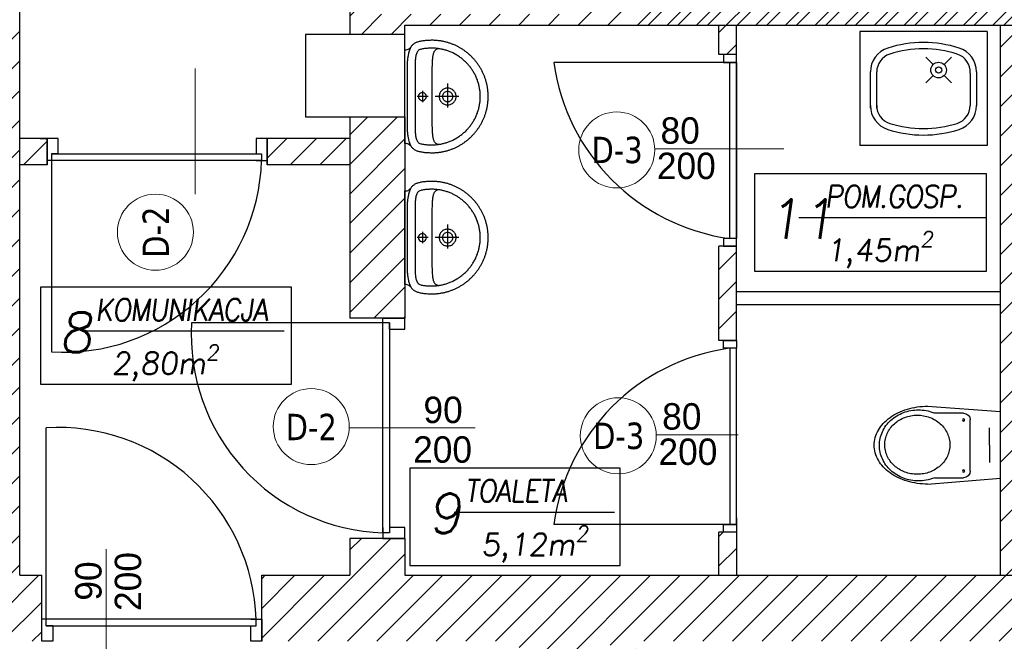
# Model space of a CAD drawing. Header units: millimetres. Extents: x -486876 to 553054, y -140324 to 834178.
# Tile 121 of 155: x 11067 to 15543, y 69411 to 72236. Entities that reach past the tile are written whole.
import ezdxf
from ezdxf.enums import TextEntityAlignment as Align

# ---------------------------------------------------------------- set-up
doc = ezdxf.new("R2010")
doc.units = ezdxf.units.MM
doc.linetypes.add('DASH2', pattern=[0.75, 0.5, -0.25])
for name, color, linetype, lineweight in [('_XREF', 252, 'DASH2', 13), ('XREF$0$okna', 8, 'Continuous', 20), ('XREF$0$ściana nośna', 8, 'Continuous', 30)]:
    doc.layers.add(name, color=color, linetype=linetype, lineweight=lineweight)
for name, color, linetype in [('XREF$0$A-ARM', 8, 'Continuous'), ('XREF$0$ArchiCAD', 8, 'Continuous'), ('XREF$0$DRZWI', 8, 'Continuous'), ('XREF$0$MEBLE', 8, 'Continuous'), ('XREF$0$MEBLE_ŁAZIENKOWE_I_KUCHENNE', 8, 'Continuous'), ('XREF$0$nowe ściany', 8, 'Continuous'), ('XREF$0$OPIS', 8, 'Continuous'), ('XREF$0$OPISY', 8, 'Continuous'), ('XREF$0$WYMIARY', 9, 'Continuous'), ('XREF$0$WYPEŁNIENIA', 8, 'Continuous'), ('XREF$0$ŚCIANY', 8, 'Continuous')]:
    doc.layers.add(name, color=color, linetype=linetype)
doc.styles.add('XREF$0$APLUS', font='arial.ttf', dxfattribs={"width": 0.6})
doc.styles.add('XREF$0$GENERATED_STYLE_1', font='txt')
doc.styles.add('XREF$0$Standard', font='arial.ttf')
doc.styles.add('XREF$0$Verdana 0.8', font='verdana.ttf', dxfattribs={"width": 0.8})
pattern_1 = [(45, (-52999.899, 13162.694), (-6.7351921, 6.7351921), [])]

# ---------------------------------------------------------------- blocks, each defined once
blk = doc.blocks.new('XREF$0$KKP-KOLO2-B02X0201')
at = {"layer": 'XREF$0$A-ARM'}
for points in [[(-21.09, 0), (-21.12, -0.55), (-21.2, -1), (-21.34, -1.39), (-21.54, -1.76), (-21.81, -2.13), (-22.13, -2.54)], [(21.09, 0), (0, 0), (-21.09, 0)], [(22.13, -2.54), (21.81, -2.13), (21.54, -1.76), (21.34, -1.39), (21.2, -1), (21.12, -0.55), (21.09, 0)], [(25.29, -12.17), (25.29, -12.54), (25.28, -12.9), (25.27, -13.27), (25.25, -13.64), (25.22, -14), (25.19, -14.37), (25.16, -14.73), (25.12, -15.09), (25.08, -15.45), (25.03, -15.81), (24.97, -16.16), (24.91, -16.52), (24.85, -16.87), (24.78, -17.22), (24.71, -17.57), (24.63, -17.92), (24.55, -18.26), (24.46, -18.61), (24.37, -18.95), (24.27, -19.29), (24.17, -19.63), (24.06, -19.96), (23.95, -20.3), (23.83, -20.63), (23.71, -20.96), (23.59, -21.29), (23.46, -21.61), (23.33, -21.94), (23.19, -22.26), (23.05, -22.58), (22.9, -22.89), (22.75, -23.21), (22.6, -23.52), (22.44, -23.83), (22.27, -24.14), (22.11, -24.44), (21.94, -24.74), (21.76, -25.04), (21.58, -25.34), (21.4, -25.63), (21.21, -25.92), (21.02, -26.21), (20.83, -26.5), (20.63, -26.78), (20.43, -27.06), (20.22, -27.34), (20.01, -27.62), (19.8, -27.89), (19.58, -28.16), (19.36, -28.42), (19.14, -28.68), (18.91, -28.94), (18.68, -29.2), (18.45, -29.45), (18.21, -29.7), (17.97, -29.95), (17.73, -30.2), (17.48, -30.44), (17.23, -30.67), (16.98, -30.91), (16.72, -31.14), (16.46, -31.36), (16.2, -31.59), (15.93, -31.81), (15.66, -32.02), (15.39, -32.24), (15.12, -32.45), (14.84, -32.65), (14.56, -32.85), (14.28, -33.05), (13.99, -33.25), (13.7, -33.44), (13.41, -33.62), (13.12, -33.81), (12.82, -33.98), (12.52, -34.16), (12.22, -34.33), (11.91, -34.5), (11.61, -34.66), (11.3, -34.82), (10.98, -34.97), (10.67, -35.12), (10.35, -35.27), (10.03, -35.41), (9.71, -35.55), (9.39, -35.68), (9.06, -35.81), (8.74, -35.94), (8.41, -36.06), (8.07, -36.17), (7.74, -36.28), (7.4, -36.39), (7.06, -36.49), (6.72, -36.59), (6.38, -36.68), (6.04, -36.77), (5.69, -36.85), (5.35, -36.93), (5, -37), (4.65, -37.07), (4.29, -37.14), (3.94, -37.2), (3.58, -37.25), (3.23, -37.3), (2.87, -37.34), (2.51, -37.38), (2.14, -37.42), (1.78, -37.45), (1.42, -37.47), (1.05, -37.49), (0.68, -37.5), (0.31, -37.51), (-0.06, -37.51), (-0.06, -37.51), (-0.43, -37.51), (-0.8, -37.5), (-1.16, -37.49), (-1.53, -37.47), (-1.89, -37.45), (-2.26, -37.42), (-2.62, -37.38), (-2.98, -37.34), (-3.34, -37.3), (-3.7, -37.25), (-4.05, -37.2), (-4.41, -37.14), (-4.76, -37.07), (-5.11, -37), (-5.46, -36.93), (-5.81, -36.85), (-6.15, -36.77), (-6.5, -36.68), (-6.84, -36.59), (-7.18, -36.49), (-7.52, -36.39), (-7.85, -36.28), (-8.19, -36.17), (-8.52, -36.06), (-8.85, -35.94), (-9.18, -35.81), (-9.5, -35.68), (-9.83, -35.55), (-10.15, -35.41), (-10.47, -35.27), (-10.78, -35.12), (-11.1, -34.97), (-11.41, -34.82), (-11.72, -34.66), (-12.03, -34.5), (-12.33, -34.33), (-12.63, -34.16), (-12.93, -33.98), (-13.23, -33.81), (-13.52, -33.62), (-13.81, -33.44), (-14.1, -33.25), (-14.39, -33.05), (-14.67, -32.85), (-14.95, -32.65), (-15.23, -32.45), (-15.51, -32.24), (-15.78, -32.02), (-16.05, -31.81), (-16.31, -31.59), (-16.58, -31.36), (-16.84, -31.14), (-17.09, -30.91), (-17.35, -30.67), (-17.6, -30.44), (-17.84, -30.2), (-18.09, -29.95), (-18.33, -29.7), (-18.56, -29.45), (-18.8, -29.2), (-19.03, -28.94), (-19.25, -28.68), (-19.48, -28.42), (-19.7, -28.16), (-19.91, -27.89), (-20.13, -27.62), (-20.34, -27.34), (-20.54, -27.06), (-20.74, -26.78), (-20.94, -26.5), (-21.14, -26.21), (-21.33, -25.92), (-21.51, -25.63), (-21.7, -25.34), (-21.88, -25.04), (-22.05, -24.74), (-22.22, -24.44), (-22.39, -24.14), (-22.55, -23.83), (-22.71, -23.52), (-22.86, -23.21), (-23.01, -22.89), (-23.16, -22.58), (-23.3, -22.26), (-23.44, -21.94), (-23.57, -21.61), (-23.7, -21.29), (-23.83, -20.96), (-23.95, -20.63), (-24.06, -20.3), (-24.17, -19.96), (-24.28, -19.63), (-24.38, -19.29), (-24.48, -18.95), (-24.57, -18.61), (-24.66, -18.26), (-24.74, -17.92), (-24.82, -17.57), (-24.9, -17.22), (-24.96, -16.87), (-25.03, -16.52), (-25.09, -16.16), (-25.14, -15.81), (-25.19, -15.45), (-25.23, -15.09), (-25.27, -14.73), (-25.31, -14.37), (-25.34, -14), (-25.36, -13.64), (-25.38, -13.27), (-25.39, -12.9), (-25.4, -12.54), (-25.4, -12.17), (-25.4, -12.17), (-25.4, -11.8), (-25.38, -11.35), (-25.36, -10.84), (-25.33, -10.31), (-25.3, -9.77), (-25.27, -9.28), (-25.23, -8.85), (-25.19, -8.52), (-25.13, -8.07), (-25.06, -7.64), (-24.99, -7.22), (-24.91, -6.82), (-24.82, -6.44), (-24.73, -6.07), (-24.62, -5.72), (-24.51, -5.38), (-24.38, -5.06), (-24.24, -4.76), (-24.09, -4.47), (-23.93, -4.19), (-23.75, -3.93), (-23.55, -3.68), (-23.34, -3.44), (-23.11, -3.22), (-22.87, -3.01), (-22.6, -2.81), (-22.31, -2.63), (-22, -2.45), (-21.67, -2.29), (-21.32, -2.14), (-20.94, -1.99), (-20.54, -1.86), (-20.11, -1.74), (-19.66, -1.63), (-19.17, -1.53), (-19.17, -1.53), (-18.8, -1.45), (-18.41, -1.38), (-18.01, -1.32), (-17.59, -1.25), (-17.17, -1.2), (-16.73, -1.15), (-16.28, -1.1), (-15.82, -1.06), (-15.35, -1.04), (-14.87, -1.02), (-14.38, -1.01), (-0.06, -1.01), (14.27, -1.01), (14.76, -1.02), (15.23, -1.04), (15.7, -1.06), (16.16, -1.1), (16.61, -1.15), (17.05, -1.2), (17.48, -1.25), (17.9, -1.32), (18.3, -1.38), (18.69, -1.45), (19.06, -1.53), (19.54, -1.63), (20, -1.74), (20.43, -1.86), (20.83, -1.99), (21.21, -2.14), (21.56, -2.29), (21.89, -2.45), (22.2, -2.63), (22.48, -2.81), (22.75, -3.01), (23, -3.22), (23.23, -3.44), (23.44, -3.68), (23.63, -3.93), (23.81, -4.19), (23.98, -4.47), (24.13, -4.76), (24.27, -5.06), (24.39, -5.38), (24.51, -5.72), (24.61, -6.07), (24.71, -6.44), (24.79, -6.82), (24.88, -7.22), (24.95, -7.64), (25.02, -8.07), (25.08, -8.52), (25.12, -8.85), (25.15, -9.28), (25.19, -9.77), (25.22, -10.31), (25.24, -10.84), (25.27, -11.35), (25.28, -11.8), (25.29, -12.17)], [(-0.05, -33.94), (-0.61, -33.93), (-1.16, -33.92), (-1.72, -33.89), (-2.28, -33.85), (-2.7, -33.79), (-3.12, -33.73), (-3.53, -33.66), (-3.94, -33.59), (-4.34, -33.51), (-4.74, -33.42), (-5.14, -33.33), (-5.53, -33.23), (-5.93, -33.13), (-6.33, -33.02), (-6.73, -32.9), (-7.13, -32.77), (-7.53, -32.64), (-7.96, -32.47), (-8.38, -32.29), (-8.79, -32.11), (-9.2, -31.92), (-9.61, -31.73), (-10.02, -31.53), (-10.42, -31.33), (-10.8, -31.11), (-11.16, -30.89), (-11.52, -30.66), (-11.87, -30.43), (-12.22, -30.2), (-12.56, -29.97), (-12.89, -29.72), (-13.22, -29.48), (-13.55, -29.23), (-13.87, -28.97), (-14.19, -28.7), (-14.51, -28.43), (-14.82, -28.15), (-15.14, -27.86), (-15.45, -27.56), (-15.76, -27.24), (-16.06, -26.91), (-16.35, -26.58), (-16.63, -26.25), (-16.91, -25.92), (-17.17, -25.58), (-17.44, -25.24), (-17.7, -24.9), (-17.95, -24.55), (-18.2, -24.19), (-18.45, -23.82), (-18.69, -23.45), (-19.7, -21.59), (-19.87, -21.21), (-20.04, -20.83), (-20.19, -20.44), (-20.34, -20.06), (-20.49, -19.67), (-20.62, -19.28), (-20.75, -18.9), (-20.88, -18.51), (-20.99, -18.12), (-21.1, -17.73), (-21.2, -17.34), (-21.3, -16.94), (-21.38, -16.55), (-21.46, -16.15), (-21.54, -15.75), (-21.6, -15.36), (-21.66, -14.95), (-21.71, -14.55), (-21.75, -14.15), (-21.78, -13.74), (-21.81, -13.33), (-21.83, -12.92), (-21.84, -12.51), (-21.84, -12.09), (-21.84, -11.68), (-21.82, -11.26), (-21.81, -10.84), (-21.78, -10.42), (-21.76, -10), (-21.73, -9.57), (-21.69, -9.16), (-21.64, -8.74), (-21.58, -8.32), (-21.51, -7.91), (-21.43, -7.49), (-21.32, -7.09), (-21.2, -6.68), (-21.06, -6.4), (-20.88, -6.14), (-20.65, -5.9), (-20.38, -5.69), (-20.07, -5.5), (-19.73, -5.34), (-19.37, -5.2), (-18.99, -5.07), (-18.59, -4.96), (-18.17, -4.87), (-17.75, -4.8), (-17.33, -4.73), (-16.9, -4.68), (-16.49, -4.64), (-16.08, -4.61), (-15.69, -4.59), (-15.32, -4.58), (-14.98, -4.57), (-14.66, -4.56), (-14.38, -4.56), (-0.05, -4.56), (14.27, -4.56), (14.55, -4.56), (14.87, -4.57), (15.21, -4.58), (15.58, -4.59), (15.97, -4.61), (16.38, -4.64), (16.8, -4.68), (17.22, -4.73), (17.64, -4.8), (18.07, -4.87), (18.48, -4.96), (18.88, -5.07), (19.26, -5.2), (19.63, -5.34), (19.96, -5.5), (20.27, -5.69), (20.54, -5.9), (20.77, -6.14), (20.96, -6.4), (21.09, -6.68), (21.22, -7.09), (21.32, -7.49), (21.41, -7.91), (21.48, -8.32), (21.54, -8.74), (21.58, -9.16), (21.62, -9.57), (21.65, -10), (21.68, -10.42), (21.7, -10.84), (21.72, -11.26), (21.73, -11.68), (21.74, -12.09), (21.73, -12.51), (21.72, -12.92), (21.7, -13.33), (21.68, -13.74), (21.64, -14.15), (21.6, -14.55), (21.55, -14.95), (21.49, -15.36), (21.43, -15.75), (21.36, -16.15), (21.28, -16.55), (21.19, -16.94), (21.1, -17.34), (20.99, -17.73), (20.89, -18.12), (20.77, -18.51), (20.65, -18.9), (20.52, -19.28), (20.38, -19.67), (20.24, -20.06), (20.09, -20.44), (19.93, -20.83), (19.76, -21.21), (19.59, -21.59), (19.59, -21.59), (18.58, -23.45), (18.34, -23.82), (18.09, -24.19), (17.84, -24.55), (17.59, -24.9), (17.33, -25.24), (17.07, -25.58), (16.8, -25.92), (16.52, -26.25), (16.24, -26.58), (15.95, -26.91), (15.65, -27.24), (15.35, -27.56), (15.03, -27.86), (14.72, -28.15), (14.4, -28.43), (14.08, -28.7), (13.76, -28.97), (13.44, -29.23), (13.11, -29.48), (12.78, -29.72), (12.45, -29.97), (12.11, -30.2), (11.76, -30.43), (11.41, -30.66), (11.06, -30.89), (10.69, -31.11), (10.32, -31.33), (9.91, -31.53), (9.5, -31.73), (9.09, -31.92), (8.68, -32.11), (8.27, -32.29), (7.85, -32.47), (7.43, -32.64), (7.43, -32.64), (7.02, -32.77), (6.62, -32.9), (6.22, -33.02), (5.82, -33.13), (5.43, -33.23), (5.03, -33.33), (4.63, -33.42), (4.23, -33.51), (3.83, -33.59), (3.42, -33.66), (3.01, -33.73), (2.6, -33.79), (2.17, -33.85), (1.61, -33.89), (1.06, -33.92), (0.5, -33.93), (-0.05, -33.94)], [(-2.61, -7.95), (2.52, -7.95)], [(-0.04, -6.08), (0.43, -6.14), (0.85, -6.32), (1.21, -6.6), (1.49, -6.96), (1.67, -7.38), (1.73, -7.86), (1.67, -8.33), (1.49, -8.75), (1.21, -9.11), (0.85, -9.39), (0.43, -9.57), (-0.04, -9.63), (-0.51, -9.57), (-0.94, -9.39), (-1.3, -9.11), (-1.58, -8.75), (-1.75, -8.33), (-1.82, -7.86), (-1.75, -7.38), (-1.58, -6.96), (-1.3, -6.6), (-0.94, -6.32), (-0.51, -6.14), (-0.04, -6.08)], [(-0.05, -10.45), (-0.05, -5.48)], [(-21.62, -15.21), (-21.58, -14.99), (-21.53, -14.78), (-21.48, -14.58), (-21.41, -14.39), (-21.33, -14.21), (-21.24, -14.04), (-21.14, -13.87), (-21.02, -13.72), (-20.88, -13.57), (-20.72, -13.43), (-20.55, -13.3), (-20.35, -13.18), (-20.14, -13.06), (-19.9, -12.95), (-19.63, -12.85), (-19.34, -12.76), (-19.02, -12.67), (-18.67, -12.6), (-18.29, -12.53), (-17.88, -12.46), (-17.43, -12.4), (-16.96, -12.35), (-16.44, -12.31), (-15.89, -12.27), (-15.3, -12.24), (-14.67, -12.21), (-14, -12.19), (-13.28, -12.18), (-12.52, -12.17), (-11.72, -12.17)], [(-11.72, -12.17), (-0.06, -12.17), (11.6, -12.17)], [(11.6, -12.17), (12.41, -12.17), (13.17, -12.18), (13.88, -12.19), (14.55, -12.21), (15.18, -12.24), (15.78, -12.27), (16.33, -12.31), (16.84, -12.35), (17.32, -12.4), (17.77, -12.46), (18.18, -12.53), (18.56, -12.6), (18.9, -12.67), (19.22, -12.76), (19.52, -12.85), (19.78, -12.95), (20.02, -13.06), (20.24, -13.18), (20.44, -13.3), (20.61, -13.43), (20.76, -13.57), (20.9, -13.72), (21.02, -13.87), (21.13, -14.04), (21.22, -14.21), (21.3, -14.39), (21.36, -14.58), (21.42, -14.78), (21.47, -14.99), (21.51, -15.21)], [(-0.06, -15.43), (0.33, -15.45), (0.71, -15.51), (1.07, -15.6), (1.42, -15.73), (1.75, -15.89), (2.06, -16.08), (2.36, -16.3), (2.63, -16.55), (2.87, -16.82), (3.09, -17.11), (3.28, -17.43), (3.44, -17.76), (3.57, -18.11), (3.66, -18.47), (3.72, -18.85), (3.74, -19.24), (3.72, -19.62), (3.66, -20), (3.57, -20.36), (3.44, -20.71), (3.28, -21.05), (3.09, -21.36), (2.87, -21.65), (2.63, -21.92), (2.36, -22.17), (2.06, -22.39), (1.75, -22.58), (1.42, -22.74), (1.07, -22.87), (0.71, -22.96), (0.33, -23.02), (-0.06, -23.04), (-0.45, -23.02), (-0.82, -22.96), (-1.19, -22.87), (-1.54, -22.74), (-1.87, -22.58), (-2.18, -22.39), (-2.48, -22.17), (-2.75, -21.92), (-2.99, -21.65), (-3.21, -21.36), (-3.4, -21.05), (-3.56, -20.71), (-3.69, -20.36), (-3.78, -20), (-3.84, -19.62), (-3.86, -19.24), (-3.84, -18.85), (-3.78, -18.47), (-3.69, -18.11), (-3.56, -17.76), (-3.4, -17.43), (-3.21, -17.11), (-2.99, -16.82), (-2.75, -16.55), (-2.48, -16.3), (-2.18, -16.08), (-1.87, -15.89), (-1.54, -15.73), (-1.19, -15.6), (-0.82, -15.51), (-0.45, -15.45), (-0.06, -15.43)], [(-0.06, -16.9), (0.36, -16.94), (0.75, -17.05), (1.12, -17.22), (1.44, -17.45), (1.72, -17.73), (1.95, -18.06), (2.13, -18.42), (2.23, -18.82), (2.27, -19.24), (2.23, -19.65), (2.13, -20.05), (1.95, -20.41), (1.72, -20.74), (1.44, -21.02), (1.12, -21.25), (0.75, -21.42), (0.36, -21.53), (-0.06, -21.57), (-0.48, -21.53), (-0.87, -21.42), (-1.23, -21.25), (-1.56, -21.02), (-1.84, -20.74), (-2.07, -20.41), (-2.24, -20.05), (-2.35, -19.65), (-2.39, -19.24), (-2.35, -18.82), (-2.24, -18.42), (-2.07, -18.06), (-1.84, -17.73), (-1.56, -17.45), (-1.23, -17.22), (-0.87, -17.05), (-0.48, -16.94), (-0.06, -16.9)], [(-0.06, -24.21), (-0.06, -13.57)], [(4.89, -19.26), (-5.94, -19.26)]]:
    blk.add_lwpolyline(points, dxfattribs=at)
blk = doc.blocks.new('XREF$0$ubi012_r')
for p, q in [((-2.32, 33.16), (0, 0)), ((33.07, 33.16), (30.34, 0)), ((0.86, 16.83), (0.86, 29.35)), ((30.16, 29.17), (30.16, 16.83)), ((27.13, 13.79), (3.9, 13.79)), ((15.37, 5.06), (7.45, 5.06)), ((15.37, 5.06), (23.29, 5.06)), ((30.34, 0), (0, 0))]:
    blk.add_line(p, q)
for centre in [(3.9, 16.83), (27.13, 16.83)]:
    blk.add_circle(centre, 0.506)
for centre, radius, start, end in [((16.19, 42.02), 15.54, 105.9445, 133.2542), ((15.64, 39.74), 15.37, 102.4946, 126.4967), ((15.37, 44.42), 13.01, 74.6148, 105.3852), ((15.46, 40.39), 14.7, 77.6333, 102.3667), ((15.28, 39.74), 15.37, 53.5033, 77.5054), ((14.56, 42.02), 15.54, 46.7458, 74.0555), ((20.78, 37.1), 22.27, 133.1777, 154.6258), ((16.63, 38.41), 17.03, 126.5259, 148.9267), ((16.15, 38.74), 14.19, 126.5259, 148.9267), ((15.32, 39.85), 12.81, 102.4946, 126.4967), ((15.17, 40.39), 12.25, 77.6333, 102.3667), ((15.02, 39.85), 12.81, 53.5033, 77.5054), ((14.19, 38.74), 14.19, 31.0733, 53.4741), ((14.28, 38.41), 17.03, 31.0733, 53.4741), ((9.97, 37.1), 22.27, 25.3742, 46.8223), ((27.53, 33.76), 29.8, 154.3733, 172.0149), ((18.1, 37.5), 18.76, 148.867, 169.8645), ((17.37, 37.98), 15.63, 148.867, 169.8645), ((12.97, 37.98), 15.63, 10.1355, 31.133), ((12.82, 37.5), 18.76, 10.1355, 31.133), ((3.22, 33.76), 29.8, 7.9851, 25.6267), ((18.81, 37.34), 19.49, 169.767, 190.233), ((17.96, 37.85), 16.24, 169.767, 190.233), ((12.37, 37.85), 16.24, 0, 10.233), ((12.1, 37.34), 19.49, 0, 10.233), ((30.81, 33.16), 33.13, 171.7845, 180.1077), ((12.37, 37.85), 16.24, 349.767, 0), ((12.1, 37.34), 19.49, 349.767, 0), ((-0.06, 33.16), 33.13, 0, 8.2155), ((15.63, 36.6), 16.22, 189.6364, 202.7205), ((17.37, 37.72), 15.63, 190.1355, 211.133), ((12.97, 37.72), 15.63, 328.867, 349.8645), ((-13.89, 43.27), 46.14, 343.1585, 348.2524), ((-1.67, 29.35), 2.53, 0, 22.7205), ((16.15, 36.96), 14.19, 211.0733, 233.4741), ((14.19, 36.96), 14.19, 306.5259, 328.9267), ((32.69, 29.17), 2.53, 163.1585, 180), ((15.32, 35.85), 12.81, 233.5033, 257.5054), ((15.17, 35.31), 12.25, 257.6333, 282.3667), ((15.02, 35.85), 12.81, 282.4946, 306.4967), ((3.9, 16.83), 3.03, 180, 270), ((27.13, 16.83), 3.03, 270, 0)]:
    blk.add_arc(centre, radius, start, end)
blk = doc.blocks.new('XREF')
at = {"layer": 'XREF$0$WYPEŁNIENIA'}
h = blk.add_hatch(dxfattribs=at)
h.set_pattern_fill('ANSI31', color=256, scale=3)
h.set_pattern_definition(pattern_1)
h.paths.add_polyline_path([(3556.78, 10801.78), (3507.62, 10801.78), (3507.62, 10786.78), (3556.78, 10786.78)])
h.paths.add_polyline_path([(3580.36, 10801.78), (3556.78, 10801.78), (3556.78, 10786.78), (3580.36, 10786.78)])
h.paths.add_polyline_path([(3900.02, 10651.78), (3796.56, 10651.78), (3796.56, 10666.78), (3766.56, 10666.78), (3766.56, 10651.78), (3724.56, 10651.78), (3724.56, 10611.78), (3766.56, 10611.78), (3766.56, 10496.78), (3709.56, 10496.78), (3709.56, 10471.78), (3766.56, 10471.78), (3766.56, 10606.94), (3796.56, 10606.94), (3796.56, 10466.78), (3796.56, 10476.78), (3796.56, 10476.78), (3796.56, 10611.78), (3900.02, 10611.78)])
h.paths.add_polyline_path([(3599.56, 10496.78), (3514.68, 10496.78), (3514.68, 10471.78), (3551.56, 10471.78), (3551.56, 10024.04), (3539.56, 10024.04), (3539.56, 9984.04), (3566.56, 9984.04), (3566.56, 10471.78), (3599.56, 10471.78)])
h.paths.add_polyline_path([(4136.56, 9911.78), (4126.56, 9911.78), (4126.56, 9971.94), (4126.56, 10361.95), (4096.56, 10361.95), (4096.56, 10346.78), (4096.56, 10131.78), (3896.56, 10131.78), (3896.56, 10170.11), (3796.56, 10170.11), (3796.56, 10176.78), (3766.56, 10176.78), (3766.56, 10058.38), (3796.56, 10058.38), (3796.56, 10096.78), (3886.56, 10096.78), (3886.56, 10106.78), (4096.56, 10106.78), (4096.56, 9971.94), (4096.56, 9911.78), (3771.56, 9911.78), (3771.56, 9779.12), (3796.56, 9779.12), (3796.56, 9816.78), (3886.56, 9816.78), (3886.56, 9881.78), (4016.56, 9881.78), (4016.56, 9851.78), (4061.56, 9851.78), (4061.56, 9881.78), (4136.56, 9881.78)])
h.paths.add_polyline_path([(3817.24, 9855.2), (3831.24, 9855.2), (3831.24, 9841.2), (3817.24, 9841.2)], flags=16)
h.paths.add_polyline_path([(3840.64, 9855.2), (3854.64, 9855.2), (3854.64, 9841.2), (3840.64, 9841.2)], flags=16)
h.paths.add_polyline_path([(3817.24, 10127.11), (3817.24, 10141.11), (3831.24, 10141.11), (3831.24, 10127.11)], flags=16)
edge = h.paths.add_edge_path(flags=0)
edge.add_arc((3824.24, 10134.11), 7, 0, 360)
h.paths.add_polyline_path([(3840.64, 10127.11), (3840.64, 10141.11), (3854.64, 10141.11), (3854.64, 10127.11)], flags=16)
h.paths.add_polyline_path([(3817.24, 10147.81), (3817.24, 10161.81), (3831.24, 10161.81), (3831.24, 10147.81)], flags=16)
h.paths.add_polyline_path([(3840.64, 10147.81), (3840.64, 10161.81), (3854.64, 10161.81), (3854.64, 10147.81)], flags=16)
h.paths.add_polyline_path([(3802.73, 10317.13), (3796.56, 10317.13), (3796.56, 10305.13), (3803.04, 10305.13)], flags=17)
h.paths.add_polyline_path([(3802.12, 10317.13), (3800.7, 10317.13), (3802.73, 10305.13), (3802.73, 10315.74)], flags=16)
h = blk.add_hatch(dxfattribs=at)
h.set_pattern_fill('ANSI31', color=256, scale=3)
h.set_pattern_definition(pattern_1)
h.paths.add_polyline_path([(4126.56, 10461.95), (4096.56, 10461.95), (4096.56, 10361.95), (4126.56, 10361.95)])
h.paths.add_polyline_path([(4126.56, 10611.78), (4163.74, 10611.78), (4163.74, 10651.78), (4010.02, 10651.78), (4010.02, 10611.78), (4096.56, 10611.78), (4096.56, 10449.13), (3796.56, 10449.13), (3796.56, 10437.13), (4096.56, 10437.13), (4096.56, 10461.95), (4126.56, 10461.95)])
h.paths.add_polyline_path([(4411.55, 10651.78), (4273.74, 10651.78), (4273.74, 10611.78), (4276.69, 10611.78), (4276.69, 10592.01), (4276.71, 10592), (4277.17, 10591.92), (4277.72, 10591.89), (4277.72, 10570.63), (4277.72, 10549.37), (4276.69, 10517.32), (4301.69, 10517.32), (4301.69, 10611.78), (4411.55, 10611.78)])
h.paths.add_polyline_path([(4482.24, 10651.78), (4411.55, 10651.78), (4411.55, 10611.78), (4482.24, 10611.78)])
h.paths.add_polyline_path([(4630.16, 10651.78), (4592.24, 10651.78), (4592.24, 10611.78), (4630.16, 10611.78)])
h.paths.add_polyline_path([(4924.68, 10651.78), (4740.16, 10651.78), (4740.16, 10611.78), (4771.69, 10611.78), (4771.69, 10309.78), (4796.69, 10309.78), (4796.69, 10381.78), (4796.69, 10391.78), (4796.69, 10611.78), (4924.68, 10611.78)])
h.paths.add_polyline_path([(3796.56, 9779.12), (3771.56, 9779.12), (3771.56, 9622.15), (3796.56, 9622.15)])
h.paths.add_polyline_path([(3796.56, 10506.94), (3784.56, 10506.94), (3766.56, 10506.94), (3766.56, 10276.78), (3796.56, 10276.78)])
h.paths.add_polyline_path([(4796.69, 10309.78), (4771.69, 10309.78), (4771.69, 10229.78), (4796.69, 10229.78)])
h.paths.add_polyline_path([(4796.69, 10229.78), (4771.69, 10229.78), (4771.69, 10186.78), (4762.89, 10186.78), (4762.89, 10161.78), (4771.69, 10161.78), (4771.69, 10096.78), (4783.69, 10096.78), (4796.69, 10096.78), (4796.69, 10121.78)])
h.paths.add_polyline_path([(4662.89, 10187.07), (4577.87, 10186.78), (4411.55, 10186.78), (4411.55, 10161.78), (4446.69, 10161.78), (4577.87, 10161.78), (4662.89, 10162.07)])
h = blk.add_hatch(dxfattribs=at)
h.set_pattern_fill('ANSI31', color=256, scale=3)
h.set_pattern_definition(pattern_1)
h.paths.add_polyline_path([(5376.11, 10651.78), (5336.75, 10651.78), (5336.75, 10611.78), (5376.11, 10611.78)])
h.paths.add_polyline_path([(5806.69, 10651.78), (5486.11, 10651.78), (5486.11, 10611.78), (5541.69, 10611.78), (5541.69, 10491.78), (5566.69, 10491.78), (5566.69, 10611.78), (5766.69, 10611.78), (5766.69, 10481.78), (5766.69, 10471.78), (5766.69, 10346.78), (5739.69, 10346.78), (5739.69, 10336.78), (5766.69, 10336.78), (5766.69, 10322.47), (5806.69, 10322.47)])
h.paths.add_polyline_path([(5566.69, 10391.78), (5556.69, 10391.78), (5541.69, 10391.78), (5541.69, 10295.78), (5566.69, 10295.78), (5566.69, 10336.78), (5739.69, 10336.78), (5739.69, 10346.78), (5566.69, 10346.78)])
h.paths.add_polyline_path([(5566.69, 10295.78), (5541.69, 10295.78), (5541.69, 10195.78), (5566.69, 10195.78)])
h.paths.add_polyline_path([(5558.62, 10157.37), (5572.62, 10157.37), (5572.62, 10143.37), (5558.62, 10143.37)], flags=16)
edge = h.paths.add_edge_path(flags=16)
edge.add_arc((5565.62, 10150.37), 7, 0, 360)
h.paths.add_polyline_path([(5806.69, 10212.47), (5766.69, 10212.47), (5766.69, 10121.78), (5688.72, 10121.78), (5688.72, 10096.78), (5766.69, 10096.78), (5766.69, 10027.67), (5806.69, 10027.67), (5806.69, 10029.35)])
h.paths.add_polyline_path([(5806.69, 9917.67), (5766.69, 9917.67), (5766.69, 9911.78), (5683.24, 9911.78), (5683.24, 9881.78), (5766.69, 9881.78), (5766.69, 9779.12), (5806.69, 9779.12)])
h.paths.add_polyline_path([(5157.25, 9881.78), (5142.25, 9881.78), (5141.56, 9712.78), (5141.56, 9656.78), (5141.56, 9631.78), (5156.56, 9631.78), (5156.56, 9712.78)])
h.paths.add_polyline_path([(5256.56, 9656.78), (5156.56, 9656.78), (5156.56, 9631.78), (5256.56, 9631.78)])
h.paths.add_polyline_path([(5451.56, 9666.86), (5426.56, 9666.86), (5426.56, 9656.78), (5256.56, 9656.78), (5256.56, 9631.78), (5426.56, 9631.78), (5451.56, 9631.78)])
h.paths.add_polyline_path([(5806.69, 9779.12), (5766.69, 9779.12), (5766.69, 9756.28), (5806.69, 9756.28)])
h.paths.add_polyline_path([(5806.69, 9563.42), (5766.69, 9563.42), (5766.69, 9361.43), (5605.18, 9361.43), (5605.18, 9321.43), (5766.69, 9321.43), (5766.69, 9268.64), (5806.69, 9268.64)])
h.paths.add_polyline_path([(5806.69, 9646.28), (5766.69, 9646.28), (5766.69, 9563.42), (5806.69, 9563.42)])
h.paths.add_polyline_path([(5495.18, 9361.43), (5463.86, 9361.43), (5451.56, 9361.43), (5451.56, 9481.78), (5426.56, 9481.78), (5426.56, 9361.43), (5366.74, 9361.43), (5366.74, 9321.43), (5495.18, 9321.43)])
h.paths.add_polyline_path([(5256.74, 9361.43), (4971.58, 9361.43), (4971.58, 9321.43), (5256.74, 9321.43)])
h.paths.add_polyline_path([(4861.58, 9361.43), (4816.56, 9361.43), (4816.56, 9450.58), (4776.56, 9450.58), (4776.56, 9361.43), (4714.92, 9361.43), (4714.92, 9321.43), (4861.58, 9321.43)])
h.paths.add_polyline_path([(4604.92, 9361.43), (4411.55, 9361.43), (4411.55, 9321.43), (4604.92, 9321.43)])
h.paths.add_polyline_path([(4411.55, 9361.43), (4406.56, 9361.43), (4406.56, 9411.43), (4366.56, 9411.43), (4366.56, 9361.43), (4171.56, 9361.43), (4171.56, 9321.43), (4411.55, 9321.43)])
h.paths.add_polyline_path([(4816.56, 9631.78), (5021.56, 9631.78), (5021.56, 9656.78), (4816.56, 9656.78), (4816.56, 9766.19), (4776.56, 9766.19), (4776.56, 9563.42), (4816.56, 9563.42)])
h.paths.add_polyline_path([(4816.56, 9563.42), (4776.56, 9563.42), (4776.56, 9510.58), (4816.56, 9510.58)])
h.paths.add_polyline_path([(5806.69, 9158.64), (5766.69, 9158.64), (5766.69, 9112.7), (5806.69, 9112.7)])
h.paths.add_polyline_path([(4783.69, 9911.78), (4771.69, 9911.78)])
h.paths.add_polyline_path([(4886.69, 10121.78), (4796.69, 10121.78), (4796.69, 10096.78), (4886.69, 10096.78)])
h.paths.add_polyline_path([(5434.52, 10096.78), (5434.52, 10121.78), (5409.69, 10121.78), (5409.81, 10096.78)])
h.paths.add_polyline_path([(5535.02, 10121.78), (5535.02, 10108.85), (5535.02, 10108.85), (5535.02, 10096.78), (5588.72, 10096.78), (5588.72, 10121.78), (5575.42, 10121.78), (5575.42, 10162.36), (5566.69, 10162.36), (5566.69, 10195.78), (5541.69, 10195.78), (5541.69, 10121.78)])
h = blk.add_hatch(dxfattribs=at)
h.set_pattern_fill('ANSI31', color=256, scale=3)
h.set_pattern_definition([(45, (428.967, 8619.944), (-6.735192, 6.735192), [])])
h.paths.add_polyline_path([(4754.5, 9911.78), (4436.69, 9911.78), (4301.69, 9911.78), (4301.69, 9928.55), (4289.69, 9928.55), (4276.69, 9928.55), (4276.69, 9911.78), (4236.56, 9911.78), (4236.56, 9881.78), (4353.56, 9881.78), (4353.56, 9806.78), (4366.56, 9806.78), (4366.56, 9731.78), (4406.56, 9731.78), (4406.56, 9881.78), (4743.77, 9881.78)])
h.paths.add_polyline_path([(4398.45, 9880.08), (4398.45, 9866.08), (4384.45, 9866.08), (4384.45, 9880.08)], flags=16)
h.paths.add_polyline_path([(4398.45, 9856.69), (4398.45, 9842.69), (4384.45, 9842.69), (4384.45, 9856.69)], flags=16)
h.paths.add_polyline_path([(4301.69, 10120.07), (4276.69, 10120.07), (4276.69, 10028.55), (4301.69, 10028.55), (4301.69, 10031.78), (4301.69, 10034.78)])
h.paths.add_polyline_path([(4276.69, 10110.27), (4239.02, 10110.27), (4239.02, 10098.27), (4276.69, 10098.27)])
h.paths.add_polyline_path([(4139.02, 10110.27), (4135.8, 10110.27), (4126.56, 10110.27), (4126.56, 10098.27), (4139.02, 10098.27)])
h.paths.add_polyline_path([(4452.42, 10061.29), (4444.42, 10061.29), (4444.42, 10018.45), (4452.42, 10018.45)])
h.paths.add_polyline_path([(4452.42, 9931.39), (4444.42, 9931.39), (4444.42, 9911.78), (4452.42, 9911.78)])
h.paths.add_polyline_path([(4584.42, 10161.78), (4577.87, 10161.78), (4572.42, 10161.78), (4572.42, 9911.78), (4584.42, 9911.78)])
h.paths.add_polyline_path([(4452.42, 10161.78), (4446.69, 10161.78), (4444.42, 10161.78), (4444.42, 10148.35), (4452.42, 10148.35)])
h.paths.add_polyline_path([(4301.69, 10417.32), (4276.69, 10417.32), (4276.69, 10166.69), (4280.64, 10166.69), (4280.64, 10210.85), (4376.16, 10210.85), (4376.16, 10166.69), (4280.64, 10166.69), (4276.69, 10166.69), (4276.69, 10157.57), (4301.69, 10157.57), (4301.69, 10161.78), (4446.69, 10161.78), (4452.42, 10161.78), (4577.87, 10161.78), (4584.42, 10161.78), (4662.89, 10161.78), (4662.89, 10186.78), (4577.87, 10186.78), (4396.69, 10186.78), (4396.69, 10246.78), (4301.69, 10246.78)])
h.paths.add_polyline_path([(4335.14, 10233.4), (4349.14, 10233.4), (4349.14, 10219.4), (4335.14, 10219.4)], flags=16)
h.paths.add_polyline_path([(4363.29, 10233.4), (4391.29, 10233.4), (4391.29, 10219.4), (4363.29, 10219.4)], flags=16)
h.paths.add_polyline_path([(4279.66, 10288.77), (4298.73, 10288.77), (4298.73, 10302.27), (4279.66, 10302.27)], flags=24)
h.paths.add_polyline_path([(4376.91, 10145.96), (4376.91, 10164.17), (4363.41, 10164.17), (4363.41, 10145.96)], flags=9)
at = {"layer": 'XREF$0$DRZWI', "ltscale": 1.2}
for p, q in [((4139.02, 10100.19), (4139.02, 10110.27)), ((4139.02, 10108.36), (4139.02, 10098.27)), ((4291.61, 10028.55), (4301.69, 10028.55))]:
    blk.add_line(p, q, dxfattribs=at)
at = {"layer": 'XREF$0$DRZWI'}
for points in [[(4452.42, 10144.82), (4452.42, 10148.35), (4446.42, 10148.35), (4446.42, 10144.82)], [(4452.42, 10061.29), (4452.42, 10064.82), (4446.42, 10064.82), (4446.42, 10061.29)], [(4452.42, 10018.45), (4452.42, 10014.92), (4446.42, 10014.92), (4446.42, 10018.45)], [(4452.42, 9934.92), (4452.42, 9931.39), (4446.42, 9931.39), (4446.42, 9934.92)]]:
    blk.add_lwpolyline(points, close=True, dxfattribs=at)
for points in [[(4452.42, 10141.82), (4452.42, 10144.82), (4369.34, 10144.82)], [(4452.42, 10144.82), (4452.42, 10064.82), (4449.34, 10064.82), (4449.34, 10077.32), (4449.34, 10144.82)], [(4452.42, 10135.8), (4452.42, 10064.82), (4449.34, 10064.82), (4449.34, 10077.32), (4449.34, 10144.82)], [(4144.02, 10103.27), (4144.02, 10110.27), (4139.02, 10110.27)], [(4234.02, 10110.27), (4234.02, 10103.36)], [(4234.02, 10100.27), (4239.02, 10100.27), (4239.02, 10110.27), (4234.02, 10110.27)], [(4141.02, 10103.27), (4236.52, 10103.27), (4236.52, 10100.27), (4236.52, 10100.27), (4139.02, 10100.19)], [(4144.02, 10103.27), (4141.02, 10103.27), (4141.02, 10013.27), (4141.02, 10013.27)], [(4294.69, 10023.55), (4294.69, 10026.55), (4204.69, 10026.55), (4204.69, 10026.55)], [(4294.69, 10026.55), (4294.69, 9931.05), (4291.69, 9931.05), (4291.69, 9931.05), (4291.61, 10028.55)], [(4294.69, 10023.55), (4301.69, 10023.55), (4301.69, 10028.55)], [(4452.42, 9934.92), (4452.42, 10014.92), (4449.34, 10014.92), (4449.34, 10002.42), (4449.34, 9934.92)], [(4452.42, 9943.94), (4452.42, 10014.92), (4449.34, 10014.92), (4449.34, 10002.42), (4449.34, 9934.92)], [(4141.56, 9888.78), (4138.56, 9888.78), (4138.56, 9978.78), (4138.56, 9978.78)], [(4452.42, 9937.92), (4452.42, 9934.92), (4369.34, 9934.92)], [(4291.69, 9933.55), (4291.69, 9928.55), (4301.69, 9928.55), (4301.69, 9933.55)], [(4301.69, 9933.55), (4294.78, 9933.55)], [(4138.56, 9888.78), (4234.06, 9888.78), (4234.06, 9891.78), (4234.06, 9891.78), (4136.56, 9891.86)], [(4231.56, 9891.78), (4236.56, 9891.78), (4236.56, 9881.78), (4231.56, 9881.78)], [(4141.56, 9888.78), (4141.56, 9881.78), (4136.56, 9881.78)], [(4231.56, 9881.78), (4231.56, 9888.69)]]:
    blk.add_lwpolyline(points, dxfattribs=at)
for centre, radius, start, end in [((4462.14, 10157.57), 93.67, 187.8209, 261.9529), ((4146.46, 10103.22), 90.11, 266.5388, 358.128), ((4294.64, 10021.11), 90.11, 176.5388, 268.128), ((4462.14, 9922.17), 93.67, 98.0471, 172.1791), ((4144, 9888.83), 90.11, 1.872, 93.4612)]:
    blk.add_arc(centre, radius, start, end, dxfattribs=at)
at = {"layer": 'XREF$0$MEBLE', "ltscale": 1.2}
for p, q in [((4566.29, 10158.89), (4508.41, 10158.89)), ((4508.41, 10158.89), (4508.41, 10107.01)), ((4566.29, 10158.89), (4508.41, 10158.89)), ((4508.41, 10158.89), (4508.41, 10107.01)), ((4566.29, 10158.89), (4566.29, 10107.01)), ((4566.29, 10158.89), (4566.29, 10107.01)), ((4541.76, 10143.85), (4538.45, 10147.15)), ((4541.76, 10143.85), (4538.45, 10147.15)), ((4546.77, 10143.84), (4550.07, 10147.15)), ((4546.77, 10143.84), (4550.07, 10147.15)), ((4513.23, 10124.06), (4513.23, 10140.51)), ((4513.23, 10124.06), (4513.23, 10140.51)), ((4516.13, 10124.06), (4516.13, 10140.51)), ((4516.13, 10124.06), (4516.13, 10140.51)), ((4541.76, 10138.84), (4538.45, 10135.53)), ((4541.76, 10138.84), (4538.45, 10135.53)), ((4546.77, 10138.84), (4550.07, 10135.53)), ((4546.77, 10138.84), (4550.07, 10135.53)), ((4558.57, 10139.94), (4558.57, 10125.21)), ((4558.57, 10139.94), (4558.57, 10125.21)), ((4561.47, 10140.51), (4561.47, 10125.21)), ((4561.47, 10140.51), (4561.47, 10125.21)), ((4566.29, 10107.01), (4508.41, 10107.01)), ((4566.29, 10107.01), (4508.41, 10107.01))]:
    blk.add_line(p, q, dxfattribs=at)
for radius in [3.54, 3.54, 1.42, 1.42]:
    blk.add_circle((4544.26, 10141.34), radius, dxfattribs=at)
for centre, radius, start, end in [((4524.66, 10140.47), 11.43, 107.877, 179.7877), ((4524.66, 10140.47), 11.43, 107.877, 179.7877), ((4537.37, 10100.82), 53.06, 90, 107.7958), ((4537.37, 10100.82), 53.06, 90, 107.7958), ((4537.37, 10100.82), 50.16, 90, 107.7958), ((4537.37, 10100.82), 50.16, 90, 107.7958), ((4537.37, 10100.82), 53.06, 72.2042, 90), ((4537.37, 10100.82), 53.06, 72.2042, 90), ((4537.37, 10100.82), 50.16, 72.2042, 90), ((4537.37, 10100.82), 50.16, 72.2042, 90), ((4550.11, 10140.51), 11.38, 360, 72.2042), ((4550.11, 10140.51), 11.38, 360, 72.2042), ((4524.66, 10140.47), 8.53, 107.9046, 179.7154), ((4524.66, 10140.47), 8.53, 107.9046, 179.7154), ((4525.42, 10141.09), 9.33, 90, 90.0277), ((4525.42, 10141.09), 9.33, 90, 90.0277), ((4550.11, 10140.51), 8.49, 356.1642, 72.2042), ((4550.11, 10140.51), 8.49, 356.1642, 72.2042), ((4524.61, 10125.21), 11.38, 180, 252.2042), ((4524.61, 10125.21), 11.38, 180, 252.2042), ((4524.61, 10125.21), 8.49, 180, 252.2042), ((4524.61, 10125.21), 8.49, 180, 252.2042), ((4550.09, 10125.21), 8.49, 287.7958, 360), ((4550.09, 10125.21), 8.49, 287.7958, 360), ((4550.09, 10125.21), 11.38, 287.7958, 360), ((4550.09, 10125.21), 11.38, 287.7958, 360), ((4537.35, 10164.89), 50.16, 252.2042, 270), ((4537.35, 10164.89), 50.16, 252.2042, 270), ((4537.35, 10164.89), 50.16, 270, 287.7958), ((4537.35, 10164.89), 50.16, 270, 287.7958), ((4537.35, 10164.89), 53.06, 252.2042, 270), ((4537.35, 10164.89), 53.06, 252.2042, 270), ((4537.35, 10164.89), 53.06, 270, 287.7958), ((4537.35, 10164.89), 53.06, 270, 287.7958)]:
    blk.add_arc(centre, radius, start, end, dxfattribs=at)
at = {"layer": 'XREF$0$nowe ściany'}
for p, q in [((4444.42, 10148.35), (4444.42, 10161.78)), ((4452.42, 10018.45), (4452.42, 10161.78)), ((4572.42, 9911.78), (4572.42, 10161.78)), ((4452.42, 10148.35), (4444.42, 10148.35)), ((4139.02, 10110.27), (4126.56, 10110.27)), ((4139.02, 10098.27), (4139.02, 10110.27)), ((4139.02, 10110.27), (4139.02, 10098.27)), ((4276.69, 10110.27), (4239.02, 10110.27)), ((4239.02, 10098.27), (4239.02, 10110.27)), ((4239.02, 10110.27), (4239.02, 10098.27)), ((4139.02, 10098.27), (4126.56, 10098.27)), ((4276.69, 10098.27), (4239.02, 10098.27)), ((4452.42, 10061.29), (4444.42, 10061.29)), ((4444.42, 10018.45), (4444.42, 10061.29)), ((4452.42, 10040.78), (4572.42, 10040.78)), ((4301.69, 10034.78), (4301.69, 10031.78)), ((4452.42, 10034.78), (4572.42, 10034.78)), ((4301.69, 10028.55), (4276.69, 10028.55)), ((4301.69, 10028.55), (4289.69, 10028.55)), ((4452.42, 10018.45), (4444.42, 10018.45)), ((4301.69, 9928.55), (4289.69, 9928.55)), ((4444.42, 9911.78), (4444.42, 9931.39)), ((4452.42, 9931.39), (4444.42, 9931.39)), ((4452.42, 9931.39), (4452.42, 9911.78))]:
    blk.add_line(p, q, dxfattribs=at)
at = {"layer": 'XREF$0$okna'}
for points in [[(4206.25, 10142.12), (4206.25, 10085)], [(4452.42, 10105.57), (4415.26, 10105.57)], [(4473.86, 10105.57), (4415.26, 10105.57)], [(4333.54, 9978.8), (4276.42, 9978.8)], [(4453.15, 9975.67), (4415.99, 9975.67)], [(4453.15, 9975.67), (4415.99, 9975.67)], [(4165.9, 9923.71), (4165.9, 9866.59)]]:
    blk.add_lwpolyline(points, dxfattribs=at)
for centre in [(4397.93, 10105.05), (4188.25, 10067.67), (4259.09, 9979.32), (4398.66, 9975.15)]:
    blk.add_circle(centre, 17.28, dxfattribs=at)
at = {"layer": 'XREF$0$OPIS'}
for p, q in [((4480.73, 10074.29), (4566.06, 10074.29)), ((4156.1, 10022.81), (4246.82, 10022.81)), ((4324.02, 9940.52), (4396.97, 9940.52))]:
    blk.add_line(p, q, dxfattribs=at)
for points in [[(4566.06, 10094.21), (4460.63, 10094.21), (4460.63, 10050.04), (4566.06, 10050.04)], [(4250.15, 10042.73), (4135.99, 10042.73), (4135.99, 9998.57), (4250.15, 9998.57)], [(4399.45, 9960.44), (4303.92, 9960.44), (4303.92, 9916.28), (4399.45, 9916.28)]]:
    blk.add_lwpolyline(points, close=True, dxfattribs=at)
at = {"layer": 'XREF$0$WYMIARY'}
blk.add_line((4301.69, 10157.57), (4301.69, 10161.78), dxfattribs=at)
blk.add_lwpolyline([(4256.5, 10120.07), (4301.69, 10120.07), (4301.69, 10157.57), (4256.5, 10157.57)], close=True, dxfattribs=at)
at = {"layer": 'XREF$0$ściana nośna'}
for p, q in [((4276.69, 10417.32), (4276.69, 10157.57)), ((4126.56, 9971.94), (4126.56, 10361.95)), ((4301.69, 10161.78), (4446.69, 10161.78)), ((4446.69, 10161.78), (4577.87, 10161.78)), ((4276.69, 10120.07), (4276.69, 10028.55)), ((4301.69, 10120.07), (4301.69, 10034.78)), ((4126.56, 9911.78), (4126.56, 9971.94)), ((4276.69, 9928.55), (4276.69, 9911.78)), ((4301.69, 9928.55), (4276.69, 9928.55)), ((4301.69, 9928.55), (4301.69, 9911.78)), ((4126.56, 9911.78), (4136.56, 9911.78)), ((4136.56, 9881.78), (4136.56, 9911.78)), ((4236.56, 9911.78), (4276.69, 9911.78)), ((4236.56, 9881.78), (4236.56, 9911.78)), ((4301.69, 9911.78), (4436.69, 9911.78)), ((4436.69, 9911.78), (5106.69, 9911.78))]:
    blk.add_line(p, q, dxfattribs=at)
at = {"layer": 'XREF$0$ściana nośna', "color": 0}
for p, q in [((4135.8, 10110.27), (4139.02, 10110.27)), ((4301.69, 10031.78), (4301.69, 10028.55))]:
    blk.add_line(p, q, dxfattribs=at)
at = {"layer": 'XREF$0$ŚCIANY', "lineweight": 25, "ltscale": 1.2}
for p, q in [((4239.02, 10100.27), (4239.02, 10110.27)), ((4239.02, 10100.27), (4239.02, 10110.27)), ((4239.02, 10108.27), (4239.02, 10098.27)), ((4239.02, 10108.27), (4239.02, 10098.27)), ((4291.69, 9928.55), (4301.69, 9928.55)), ((4291.69, 9928.55), (4301.69, 9928.55))]:
    blk.add_line(p, q, dxfattribs=at)
at = {"layer": 'XREF$0$A-ARM', "xscale": -1.007999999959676, "yscale": 1.007999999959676, "zscale": 1.007999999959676, "rotation": 89.99999999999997}
for p in [(4301.69, 10129.27), (4301.69, 10065.16)]:
    blk.add_blockref('XREF$0$KKP-KOLO2-B02X0201', p, dxfattribs=at)
at = {"layer": 'XREF$0$MEBLE_ŁAZIENKOWE_I_KUCHENNE', "ltscale": 1.2, "xscale": -1, "rotation": 89.99999999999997}
blk.add_blockref('XREF$0$ubi012_r', (4572.42, 9986.27), dxfattribs=at)
at = {"style": 'XREF$0$APLUS'}
blk.add_attdef('165', text='', height=12.94, rotation=90, dxfattribs=at).set_placement((5850.28, 4086.91), align=Align.TOP_CENTER)
blk.add_attdef('70', text='', height=12.94, rotation=90, dxfattribs=at).set_placement((5846.74, 4087.03), align=Align.BOTTOM_CENTER)
at = {"layer": 'XREF$0$ArchiCAD', "style": 'XREF$0$GENERATED_STYLE_1'}
for s, rotation, p in [('80', 360, (4417.86, 10104.28)), ('200', 360, (4416.18, 10088.22)), ('90', 0, (4310.08, 9977.34)), ('80', 360, (4418.59, 9974.38)), ('200', 0, (4305.39, 9959.33)), ('200', 360, (4416.91, 9958.32)), ('200', 90, (4185.37, 9895.56)), ('90', 90, (4167.36, 9900.24))]:
    blk.add_text(s, height=12, rotation=rotation, dxfattribs=at).set_placement(p, align=Align.BOTTOM_LEFT)
at = {"layer": 'XREF$0$DRZWI', "style": 'XREF$0$APLUS'}
for tag, height, p in [('90', 10.59, (3968.05, 17970.78)), ('90', 10.59, (4273.69, 17907.63)), ('90', 10.59, (4647.11, 17907.63)), ('90', 10.59, (4995.74, 17907.63)), ('90', 10.59, (5345.01, 17907.63)), ('90', 8.24, (3625.86, 17450.53)), ('90', 8.24, (4282.58, 17436.64)), ('90', 8.24, (4577.82, 17436.64)), ('90', 8.24, (5003.12, 17436.64)), ('90', 8.24, (5300.95, 17436.64)), ('90', 8.24, (5625.63, 17350.96)), ('110', 12.94, (3772.73, 10725.01)), ('100', 12.94, (3763.85, 10003.38)), ('90', 10.59, (3383.41, 9921.97)), ('83', 10.59, (4118.73, 4184.03))]:
    blk.add_attdef(tag, text='', height=height, dxfattribs=at).set_placement(p, align=Align.BOTTOM_CENTER)
for tag, height, p in [('200', 10.59, (3967.95, 17967.89)), ('200', 10.59, (4273.59, 17904.74)), ('200', 10.59, (4647.01, 17904.74)), ('200', 10.59, (4995.64, 17904.74)), ('200', 10.59, (5344.91, 17904.74)), ('200', 8.24, (3625.86, 17448.28)), ('200', 8.24, (4282.58, 17434.39)), ('200', 8.24, (4577.82, 17434.39)), ('200', 8.24, (5003.12, 17434.39)), ('200', 8.24, (5300.95, 17434.39)), ('200', 8.24, (5625.63, 17348.71)), ('210', 12.94, (3772.6, 10721.48)), ('200', 12.94, (3763.85, 9999.84)), ('200', 10.59, (3383.31, 9919.08)), ('178', 10.59, (4118.62, 4181.14))]:
    blk.add_attdef(tag, text='', height=height, dxfattribs=at).set_placement(p, align=Align.TOP_CENTER)
for tag, height, p in [('205', 10.59, (4204.92, 17787.31)), ('210', 10.59, (5722.65, 17787.31)), ('210', 12.94, (4602.86, 17776.83)), ('210', 12.94, (4951.5, 17776.83)), ('210', 12.94, (5300.98, 17776.83)), ('210', 12.94, (4044.07, 17776.19)), ('210', 12.94, (3579.16, 17557.04)), ('210', 12.94, (3935.88, 17557.04)), ('210', 12.94, (4219.13, 17557.04)), ('210', 12.94, (4633.7, 17557.04)), ('210', 12.94, (4958.43, 17557.04)), ('210', 12.94, (5356.84, 17557.04)), ('210', 12.94, (5615.9, 17557.04)), ('200', 11.76, (4716.1, 10187.15)), ('200', 11.76, (4936.97, 10128.95)), ('200', 11.76, (5363.02, 10117.1)), ('210', 13.53, (3475.75, 9987.9)), ('170', 11.76, (4209.38, 4035.73))]:
    blk.add_attdef(tag, text='', height=height, rotation=90, dxfattribs=at).set_placement(p, align=Align.TOP_CENTER)
for tag, height, p in [('100', 10.59, (5719.75, 17787.41)), ('96', 10.59, (4202.03, 17787.41)), ('100', 12.94, (4599.33, 17776.96)), ('100', 12.94, (4947.96, 17776.96)), ('100', 12.94, (5297.45, 17776.96)), ('100', 12.94, (4040.53, 17776.32)), ('100', 12.94, (3575.63, 17557.16)), ('100', 12.94, (3932.34, 17557.16)), ('100', 12.94, (4215.59, 17557.16)), ('100', 12.94, (4630.17, 17557.16)), ('100', 12.94, (4954.89, 17557.16)), ('100', 12.94, (5353.3, 17557.16)), ('100', 12.94, (5612.36, 17557.16)), ('90', 11.76, (4712.89, 10187.26)), ('90', 11.76, (4933.75, 10129.07)), ('90', 11.76, (5359.81, 10117.21)), ('120', 13.53, (3472.06, 9987.9)), ('90', 11.76, (4206.17, 4035.84))]:
    blk.add_attdef(tag, text='', height=height, rotation=90, dxfattribs=at).set_placement(p, align=Align.BOTTOM_CENTER)
at = {"layer": 'XREF$0$OPIS', "attachment_point": 1, "style": 'XREF$0$Standard'}
for s, width, insert, char_height in [('\\A1;{\\Fromans|c238;\\Q8;\\W0.9;\\T0.95;POM.GOSP.}', 145.7455, (4492.63, 10088.92), 10), ('\\A1;{\\Fromans|c238;\\Q8;11}', 79.0239, (4466.33, 10082.67), 18), ('\\A1;{\\Fromans|c238;\\Q8;1,45m\\H0.7x;\\S2^ ;}', 79.0239, (4493.02, 10067.97), 10), ('\\A1;{\\Fromans|c238;\\Q8;\\W0.9;\\T0.95;KOMUNIKACJA}', 79.0239, (4160.97, 10037.44), 10), ('\\A1;{\\Fromans|c238;\\Q8;8}', 79.0239, (4144.37, 10031.19), 18), ('\\A1;{\\Fromans|c238;\\Q8;2,80m\\H0.7x;\\S2^ ;}', 79.0239, (4168.39, 10016.5), 10), ('\\A1;{\\Fromans|c238;\\Q8;\\W0.9;\\T0.95;TOALETA}', 79.0239, (4328.89, 9955.15), 10), ('\\A1;{\\Fromans|c238;\\Q8;9}', 79.0239, (4312.3, 9948.9), 18), ('\\A1;{\\Fromans|c238;\\Q8;5,12m\\H0.7x;\\S2^ ;}', 79.0239, (4336.31, 9934.2), 10)]:
    blk.add_mtext_dynamic_manual_height_columns(s, width=width, gutter_width=1, heights=[0], dxfattribs=dict(at, insert=insert, char_height=char_height))
at = {"layer": 'XREF$0$OPISY', "style": 'XREF$0$Verdana 0.8', "width": 0.8}
for p in [(4398.1, 10105.05), (4398.83, 9975.15)]:
    blk.add_text('D-3', height=12, dxfattribs=at).set_placement(p, align=Align.MIDDLE_CENTER)
for rotation, p in [(90, (4188.42, 10067.67)), (360, (4259.09, 9979.15))]:
    blk.add_text('D-2', height=12, rotation=rotation, dxfattribs=at).set_placement(p, align=Align.MIDDLE_CENTER)

msp = doc.modelspace()

# ---------------------------------------------------------------- block references
at = {"layer": '_XREF', "xscale": 10, "yscale": 10, "zscale": 10}
msp.add_blockref('XREF', (-30198.46986, -29406.42919), dxfattribs=at)

doc.saveas('drawing.dxf')
